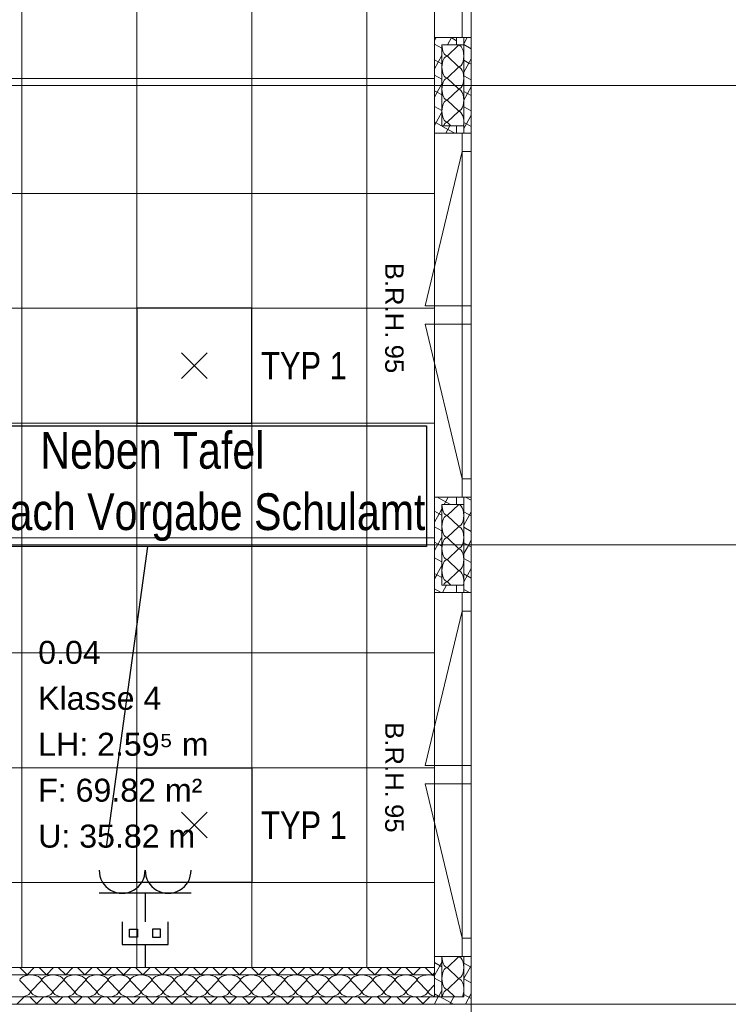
# Model space of a CAD drawing. Extents: x 1101 to 1942, y 41 to 882.
# Tile 22 of 113: x 1546 to 1623, y 189 to 297. Entities that reach past the tile are written whole.
import ezdxf
from ezdxf.lldxf.tags import DXFTag

# ---------------------------------------------------------------- set-up
doc = ezdxf.new("R2010")
doc.units = 0
doc.layers.get('0').update_dxf_attribs({"lineweight": 13})
for name, color, linetype, lineweight in [('Axen', 7, 'Continuous', 25), ('Beschriftung', 7, 'Continuous', 25), ('Deckenspiegel', 7, 'Continuous', 25), ('Fenster', 7, 'Continuous', 25), ('Fullfläche', 7, 'Continuous', 25), ('Räume', 7, 'Continuous', 25), ('Wände', 7, 'Continuous', 25)]:
    doc.layers.add(name, color=color, linetype=linetype, lineweight=lineweight)
for name, color, linetype, lineweight, true_color in [('BI_E_EDV', 3, 'Continuous', 25, 0x00ff00), ('BI_E_Licht', 7, 'Continuous', 25, 0xff6600), ('BI_E_Steckdosen', 1, 'Continuous', 25, 0xff0000), ('BI_E_Stromkreis', 1, 'Continuous', 25, 0xff0000)]:
    doc.layers.add(name, color=color, linetype=linetype, lineweight=lineweight, true_color=true_color)
doc.styles.get("Standard").update_dxf_attribs({"font": 'arial.ttf'})
tags = doc.linetypes.add('ALL_S25', pattern=[0.001, 0, -0.001]).pattern_tags.tags
tags[6:7] = [DXFTag(74, 4), DXFTag(75, 0), DXFTag(340, '0'), DXFTag(46, 1.0), DXFTag(50, 0.0), DXFTag(44, 0.0), DXFTag(45, 0.0)]
tags[4:5] = [DXFTag(74, 4), DXFTag(75, 0), DXFTag(340, '0'), DXFTag(46, 1.0), DXFTag(50, 0.0), DXFTag(44, 0.0), DXFTag(45, 0.0)]
tags = doc.linetypes.add('VERDECKT2_S2-A03CP7E31H', pattern=[0.0027, 0.002, -0.0007]).pattern_tags.tags
tags[6:7] = [DXFTag(74, 4), DXFTag(75, 0), DXFTag(340, '0'), DXFTag(46, 1.0), DXFTag(50, 0.0), DXFTag(44, 0.0), DXFTag(45, 0.0)]
tags[4:5] = [DXFTag(74, 4), DXFTag(75, 0), DXFTag(340, '0'), DXFTag(46, 1.0), DXFTag(50, 0.0), DXFTag(44, 0.0), DXFTag(45, 0.0)]

# ---------------------------------------------------------------- blocks, each defined once
blk = doc.blocks.new('Referenz-A03CP7E41H', base_point=(1127.79, 89.81))
at = {"layer": 'Axen', "color": 0, "linetype": 'ALL_S25', "lineweight": -2, "ltscale": 0.13}
for p, q in [((1594.7, 90.13), (1594.7, 825.65)), ((1661.82, 289.45), (1222.31, 289.45)), ((1661.81, 239.45), (1222.3, 239.45)), ((1661.8, 189.45), (1222.29, 189.45))]:
    blk.add_line(p, q, dxfattribs=at)
at = {"layer": 'Deckenspiegel', "color": 0, "lineweight": -2}
for p, q in [((1545.85, 436.95), (1545.85, 193.45)), ((1558.35, 436.95), (1558.35, 193.45)), ((1570.85, 436.95), (1570.85, 193.45)), ((1583.35, 436.95), (1583.35, 193.45)), ((1590.7, 193.45), (1590.7, 436.95)), ((1590.7, 290.2), (1476, 290.2)), ((1590.7, 277.7), (1476, 277.7)), ((1590.7, 265.2), (1476, 265.2)), ((1590.7, 252.7), (1476, 252.7)), ((1590.7, 240.2), (1476, 240.2)), ((1590.7, 227.7), (1476, 227.7)), ((1590.7, 215.2), (1476, 215.2)), ((1590.7, 202.7), (1476, 202.7)), ((1476, 193.45), (1590.7, 193.45))]:
    blk.add_line(p, q, dxfattribs=at)
at = {"layer": 'Fenster', "color": 0, "lineweight": -2}
for p, q in [((1593.7, 334.25), (1593.7, 294.65)), ((1594.7, 294.65), (1590.7, 294.65)), ((1594.7, 284.25), (1590.7, 284.25)), ((1593.7, 284.25), (1593.7, 244.65)), ((1593.7, 282.25), (1594.7, 282.25)), ((1593.7, 265.45), (1594.7, 265.45)), ((1594.7, 263.45), (1593.7, 263.45)), ((1593.7, 246.65), (1594.7, 246.65)), ((1594.7, 244.65), (1590.7, 244.65)), ((1594.7, 234.25), (1590.7, 234.25)), ((1593.7, 234.25), (1593.7, 194.65)), ((1593.7, 232.25), (1594.7, 232.25)), ((1593.7, 215.45), (1594.7, 215.45)), ((1594.7, 213.45), (1593.7, 213.45)), ((1593.7, 196.65), (1594.7, 196.65)), ((1594.7, 194.65), (1590.7, 194.65))]:
    blk.add_line(p, q, dxfattribs=at)
at = {"layer": 'Fenster', "color": 0, "linetype": 'VERDECKT2_S2-A03CP7E31H', "lineweight": -2, "ltscale": 0.13}
for p, q in [((1593.7, 282.25), (1589.7, 265.45)), ((1589.7, 265.45), (1593.7, 265.45)), ((1589.7, 263.45), (1593.7, 263.45)), ((1593.7, 246.65), (1589.7, 263.45)), ((1593.7, 232.25), (1589.7, 215.45)), ((1589.7, 215.45), (1593.7, 215.45)), ((1589.7, 213.45), (1593.7, 213.45)), ((1593.7, 196.65), (1589.7, 213.45))]:
    blk.add_line(p, q, dxfattribs=at)
at = {"layer": 'Fullfläche', "color": 0, "lineweight": -2}
for p, q in [((1590.87, 294.65), (1590.7, 294.34)), ((1590.7, 293.95), (1591.5, 293.51)), ((1593.3, 293.82), (1592.1, 292.67)), ((1592.56, 294.65), (1592.12, 293.85)), ((1592.51, 294.65), (1593.1, 294.32)), ((1594.26, 294.65), (1593.9, 293.99)), ((1593.9, 293.89), (1594.7, 293.44)), ((1591.5, 292.71), (1590.7, 291.26)), ((1592.1, 292.62), (1593.3, 291.47)), ((1590.7, 292.25), (1591.5, 291.81)), ((1593.9, 292.19), (1594.43, 291.89)), ((1594.43, 291.89), (1593.9, 290.91)), ((1594.7, 292.37), (1594.44, 291.89)), ((1594.44, 291.89), (1594.7, 291.75)), ((1590.7, 290.56), (1591.5, 290.12)), ((1593.3, 291.42), (1592.1, 290.27)), ((1593.9, 290.5), (1594.7, 290.05)), ((1591.5, 289.63), (1590.99, 288.71)), ((1592.1, 290.22), (1593.3, 289.07)), ((1590.7, 288.86), (1590.99, 288.7)), ((1590.99, 288.7), (1590.7, 288.17)), ((1590.99, 288.7), (1591.5, 288.43)), ((1593.3, 289.02), (1592.1, 287.87)), ((1594.7, 289.29), (1593.9, 287.83)), ((1593.9, 288.8), (1594.7, 288.36)), ((1592.1, 287.82), (1593.3, 286.67)), ((1590.7, 287.17), (1591.5, 286.73)), ((1591.5, 286.55), (1590.7, 285.09)), ((1593.3, 286.62), (1592.1, 285.47)), ((1593.9, 287.11), (1594.7, 286.67)), ((1594.7, 286.2), (1594.18, 285.26)), ((1590.7, 285.48), (1592.16, 284.67)), ((1592.1, 285.42), (1592.49, 285.05)), ((1592.37, 285.05), (1592.16, 284.67)), ((1593.9, 285.41), (1594.18, 285.26)), ((1594.18, 285.26), (1593.9, 284.75)), ((1594.18, 285.26), (1594.7, 284.97)), ((1592.16, 284.67), (1591.93, 284.25)), ((1592.16, 284.67), (1592.93, 284.25)), ((1591, 244.65), (1592.45, 243.85)), ((1592.2, 244.65), (1591.76, 243.85)), ((1594.08, 244.65), (1594.7, 244.31)), ((1591.5, 243.38), (1591.2, 242.84)), ((1593.3, 243.82), (1592.1, 242.67)), ((1590.7, 243.12), (1591.2, 242.84)), ((1591.2, 242.84), (1590.7, 241.92)), ((1591.2, 242.84), (1591.5, 242.68)), ((1592.1, 242.62), (1593.3, 241.47)), ((1593.9, 243.05), (1594.7, 242.61)), ((1594.7, 243.04), (1593.9, 241.58)), ((1590.7, 241.42), (1591.5, 240.98)), ((1593.3, 241.42), (1592.1, 240.27)), ((1593.9, 241.36), (1594.7, 240.92)), ((1591.5, 240.29), (1590.7, 238.84)), ((1592.1, 240.22), (1593.3, 239.07)), ((1590.7, 239.73), (1591.5, 239.29)), ((1593.3, 239.02), (1592.1, 237.87)), ((1593.9, 239.66), (1594.39, 239.39)), ((1594.39, 239.39), (1593.9, 238.5)), ((1594.7, 239.95), (1594.39, 239.4)), ((1594.39, 239.39), (1594.7, 239.23)), ((1590.7, 238.03), (1591.5, 237.59)), ((1593.9, 237.97), (1594.7, 237.53)), ((1591.5, 237.21), (1590.95, 236.21)), ((1592.1, 237.82), (1593.3, 236.67)), ((1594.7, 236.87), (1593.9, 235.41)), ((1590.7, 236.34), (1590.94, 236.2)), ((1590.94, 236.2), (1590.7, 235.76)), ((1590.95, 236.2), (1591.5, 235.9)), ((1593.3, 236.62), (1592.1, 235.47)), ((1593.9, 236.28), (1594.7, 235.84)), ((1592, 235.05), (1591.56, 234.25)), ((1592.1, 235.42), (1592.49, 235.05)), ((1593.05, 235.05), (1593.1, 235.02)), ((1590.7, 234.65), (1591.42, 234.25)), ((1593.9, 234.58), (1594.5, 234.25)), ((1591.5, 194.05), (1590.7, 192.59)), ((1590.7, 193.98), (1591.5, 193.54)), ((1593.3, 194.62), (1592.1, 193.47)), ((1546.4, 192.66), (1545.6, 193.45)), ((1546.4, 192.66), (1547.19, 193.45)), ((1548.5, 192.66), (1547.7, 193.45)), ((1548.5, 192.66), (1549.29, 193.45)), ((1550.6, 192.66), (1549.8, 193.45)), ((1550.6, 192.66), (1551.39, 193.45)), ((1552.7, 192.66), (1551.9, 193.45)), ((1552.7, 192.66), (1553.49, 193.45)), ((1554.8, 192.66), (1554, 193.45)), ((1554.8, 192.66), (1555.59, 193.45)), ((1556.9, 192.66), (1556.1, 193.45)), ((1556.9, 192.66), (1557.69, 193.45)), ((1559, 192.66), (1558.2, 193.45)), ((1559, 192.66), (1559.79, 193.45)), ((1561.1, 192.66), (1560.3, 193.45)), ((1561.1, 192.66), (1561.89, 193.45)), ((1563.2, 192.66), (1562.4, 193.45)), ((1563.2, 192.66), (1563.99, 193.45)), ((1565.3, 192.66), (1564.5, 193.45)), ((1565.3, 192.66), (1566.09, 193.45)), ((1567.4, 192.66), (1566.6, 193.45)), ((1567.4, 192.66), (1568.19, 193.45)), ((1569.5, 192.66), (1568.7, 193.45)), ((1569.5, 192.66), (1570.29, 193.45)), ((1571.6, 192.66), (1570.8, 193.45)), ((1571.6, 192.66), (1572.39, 193.45)), ((1573.7, 192.66), (1572.9, 193.45)), ((1573.7, 192.66), (1574.49, 193.45)), ((1575.8, 192.66), (1575, 193.45)), ((1575.8, 192.66), (1576.59, 193.45)), ((1577.9, 192.66), (1577.1, 193.45)), ((1577.9, 192.66), (1578.69, 193.45)), ((1580, 192.66), (1579.2, 193.45)), ((1580, 192.66), (1580.79, 193.45)), ((1582.1, 192.66), (1581.3, 193.45)), ((1582.1, 192.66), (1582.89, 193.45)), ((1584.2, 192.66), (1583.4, 193.45)), ((1584.2, 192.66), (1584.99, 193.45)), ((1586.3, 192.66), (1585.5, 193.45)), ((1586.3, 192.66), (1587.09, 193.45)), ((1588.4, 192.66), (1587.6, 193.45)), ((1588.4, 192.66), (1589.19, 193.45)), ((1590.5, 192.66), (1589.7, 193.45)), ((1592.1, 193.42), (1593.3, 192.27)), ((1593.9, 193.92), (1594.6, 193.53)), ((1594.6, 193.53), (1593.9, 192.25)), ((1594.7, 193.7), (1594.6, 193.53)), ((1594.61, 193.53), (1594.7, 193.48)), ((1545.62, 192.05), (1546.77, 190.85)), ((1546.39, 192.65), (1546.4, 192.66)), ((1546.41, 192.65), (1546.4, 192.66)), ((1546.82, 190.85), (1547.97, 192.05)), ((1548.02, 192.05), (1549.17, 190.85)), ((1548.49, 192.65), (1548.5, 192.66)), ((1548.51, 192.65), (1548.5, 192.66)), ((1549.22, 190.85), (1550.37, 192.05)), ((1550.42, 192.05), (1551.57, 190.85)), ((1550.59, 192.65), (1550.6, 192.66)), ((1550.61, 192.65), (1550.6, 192.66)), ((1551.62, 190.85), (1552.77, 192.05)), ((1552.69, 192.65), (1552.7, 192.66)), ((1552.71, 192.65), (1552.7, 192.66)), ((1552.82, 192.05), (1553.97, 190.85)), ((1554.02, 190.85), (1555.17, 192.05)), ((1554.79, 192.65), (1554.8, 192.66)), ((1554.81, 192.65), (1554.8, 192.66)), ((1555.22, 192.05), (1556.37, 190.85)), ((1556.42, 190.85), (1557.57, 192.05)), ((1556.89, 192.65), (1556.9, 192.66)), ((1556.91, 192.65), (1556.9, 192.66)), ((1557.62, 192.05), (1558.77, 190.85)), ((1558.82, 190.85), (1559.97, 192.05)), ((1558.99, 192.65), (1559, 192.66)), ((1559.01, 192.65), (1559, 192.66)), ((1560.02, 192.05), (1561.17, 190.85)), ((1561.09, 192.65), (1561.1, 192.66)), ((1561.11, 192.65), (1561.1, 192.66)), ((1561.22, 190.85), (1562.37, 192.05)), ((1562.42, 192.05), (1563.57, 190.85)), ((1563.19, 192.65), (1563.2, 192.66)), ((1563.21, 192.65), (1563.2, 192.66)), ((1563.62, 190.85), (1564.77, 192.05)), ((1564.82, 192.05), (1565.97, 190.85)), ((1565.29, 192.65), (1565.3, 192.66)), ((1565.31, 192.65), (1565.3, 192.66)), ((1566.02, 190.85), (1567.17, 192.05)), ((1567.22, 192.05), (1568.37, 190.85)), ((1567.39, 192.65), (1567.4, 192.66)), ((1567.41, 192.65), (1567.4, 192.66)), ((1568.42, 190.85), (1569.57, 192.05)), ((1569.49, 192.65), (1569.5, 192.66)), ((1569.51, 192.65), (1569.5, 192.66)), ((1569.62, 192.05), (1570.77, 190.85)), ((1570.82, 190.85), (1571.97, 192.05)), ((1571.59, 192.65), (1571.6, 192.66)), ((1571.61, 192.65), (1571.6, 192.66)), ((1572.02, 192.05), (1573.17, 190.85)), ((1573.22, 190.85), (1574.37, 192.05)), ((1573.69, 192.65), (1573.7, 192.66)), ((1573.71, 192.65), (1573.7, 192.66)), ((1574.42, 192.05), (1575.57, 190.85)), ((1575.62, 190.85), (1576.77, 192.05)), ((1575.79, 192.65), (1575.8, 192.66)), ((1575.81, 192.65), (1575.8, 192.66)), ((1576.82, 192.05), (1577.97, 190.85)), ((1577.89, 192.65), (1577.9, 192.66)), ((1577.91, 192.65), (1577.9, 192.66)), ((1578.02, 190.85), (1579.17, 192.05)), ((1579.22, 192.05), (1580.37, 190.85)), ((1579.99, 192.65), (1580, 192.66)), ((1580.01, 192.65), (1580, 192.66)), ((1580.42, 190.85), (1581.57, 192.05)), ((1581.62, 192.05), (1582.77, 190.85)), ((1582.09, 192.65), (1582.1, 192.66)), ((1582.11, 192.65), (1582.1, 192.66)), ((1582.82, 190.85), (1583.97, 192.05)), ((1584.02, 192.05), (1585.17, 190.85)), ((1584.19, 192.65), (1584.2, 192.66)), ((1584.21, 192.65), (1584.2, 192.66)), ((1585.22, 190.85), (1586.37, 192.05)), ((1586.29, 192.65), (1586.3, 192.66)), ((1586.31, 192.65), (1586.3, 192.66)), ((1586.42, 192.05), (1587.57, 190.85)), ((1587.62, 190.85), (1588.77, 192.05)), ((1588.39, 192.65), (1588.4, 192.66)), ((1588.41, 192.65), (1588.4, 192.66)), ((1588.82, 192.05), (1589.97, 190.85)), ((1590.49, 192.65), (1590.5, 192.66)), ((1590.5, 192.66), (1590.7, 192.86)), ((1590.51, 192.65), (1590.5, 192.66)), ((1590.7, 192.29), (1591.5, 191.85)), ((1593.3, 192.23), (1592.1, 191.07)), ((1593.9, 192.22), (1594.7, 191.78)), ((1590.02, 190.85), (1590.7, 191.55)), ((1591.5, 190.96), (1591.16, 190.34)), ((1592.1, 191.02), (1592.91, 190.25)), ((1545.29, 189.45), (1546.09, 190.25)), ((1547.5, 189.45), (1546.71, 190.25)), ((1547.39, 189.45), (1548.19, 190.25)), ((1549.6, 189.45), (1548.81, 190.25)), ((1549.49, 189.45), (1550.29, 190.25)), ((1551.7, 189.45), (1550.91, 190.25)), ((1551.59, 189.45), (1552.39, 190.25)), ((1553.8, 189.45), (1553.01, 190.25)), ((1553.69, 189.45), (1554.49, 190.25)), ((1555.9, 189.45), (1555.11, 190.25)), ((1555.79, 189.45), (1556.59, 190.25)), ((1558, 189.45), (1557.21, 190.25)), ((1557.89, 189.45), (1558.69, 190.25)), ((1560.1, 189.45), (1559.31, 190.25)), ((1559.99, 189.45), (1560.79, 190.25)), ((1562.2, 189.45), (1561.41, 190.25)), ((1562.09, 189.45), (1562.89, 190.25)), ((1564.3, 189.45), (1563.51, 190.25)), ((1564.19, 189.45), (1564.99, 190.25)), ((1566.4, 189.45), (1565.61, 190.25)), ((1566.29, 189.45), (1567.09, 190.25)), ((1568.5, 189.45), (1567.71, 190.25)), ((1568.39, 189.45), (1569.19, 190.25)), ((1570.6, 189.45), (1569.81, 190.25)), ((1570.49, 189.45), (1571.29, 190.25)), ((1572.7, 189.45), (1571.91, 190.25)), ((1572.59, 189.45), (1573.39, 190.25)), ((1574.8, 189.45), (1574.01, 190.25)), ((1574.69, 189.45), (1575.49, 190.25)), ((1576.9, 189.45), (1576.11, 190.25)), ((1576.79, 189.45), (1577.59, 190.25)), ((1579, 189.45), (1578.21, 190.25)), ((1578.89, 189.45), (1579.69, 190.25)), ((1581.1, 189.45), (1580.31, 190.25)), ((1580.99, 189.45), (1581.79, 190.25)), ((1583.2, 189.45), (1582.41, 190.25)), ((1583.09, 189.45), (1583.89, 190.25)), ((1585.3, 189.45), (1584.51, 190.25)), ((1585.19, 189.45), (1585.99, 190.25)), ((1587.4, 189.45), (1586.61, 190.25)), ((1587.29, 189.45), (1588.09, 190.25)), ((1589.5, 189.45), (1588.71, 190.25)), ((1589.39, 189.45), (1590.19, 190.25)), ((1590.7, 190.59), (1591.15, 190.34)), ((1591.11, 190.25), (1590.7, 189.51)), ((1591.15, 190.34), (1591.11, 190.25)), ((1591.16, 190.34), (1591.32, 190.25)), ((1591.32, 190.25), (1592.78, 189.45)), ((1592.8, 190.25), (1592.36, 189.45)), ((1593.9, 190.53), (1594.7, 190.09)), ((1594.7, 190.62), (1594.06, 189.45))]:
    blk.add_line(p, q, dxfattribs=at)
for centre, major_axis, start_param, end_param in [((1592.1, 293.85), (0, -1.18), 4.71244, 6.283185), ((1593.3, 292.65), (0, -1.18), 0, 3.141593), ((1592.1, 291.45), (0, -1.18), 3.141593, 4.712389), ((1592.1, 291.45), (0, -1.18), 4.712389, 6.283185), ((1593.3, 290.25), (0, -1.18), 0, 3.141593), ((1592.1, 289.05), (0, -1.18), 3.141593, 4.712389), ((1592.1, 289.05), (0, -1.18), 4.712389, 6.283185), ((1593.3, 287.85), (0, -1.18), 0, 3.141593), ((1592.1, 286.65), (0, -1.18), 3.141593, 4.712389), ((1592.1, 286.65), (0, -1.18), 4.712389, 6.283185), ((1593.3, 285.45), (0, -1.18), 1.223718, 3.141593), ((1592.1, 284.25), (0, -1.18), 3.141593, 3.964206), ((1592.1, 243.85), (0, -1.18), 4.71244, 6.283185), ((1593.3, 242.65), (0, -1.18), 0, 3.141593), ((1592.1, 241.45), (0, -1.18), 3.141593, 4.712389), ((1592.1, 241.45), (0, -1.18), 4.712389, 6.283185), ((1593.3, 240.25), (0, -1.18), 0, 3.141593), ((1592.1, 239.05), (0, -1.18), 3.141593, 4.712389), ((1592.1, 239.05), (0, -1.18), 4.712389, 6.283185), ((1593.3, 237.85), (0, -1.18), 0, 3.141593), ((1592.1, 236.65), (0, -1.18), 3.141593, 4.712389), ((1592.1, 236.65), (0, -1.18), 4.712389, 6.283185), ((1593.3, 235.45), (0, -1.18), 1.223718, 3.141593), ((1592.1, 234.25), (0, -1.18), 3.141593, 3.964206), ((1592.1, 194.65), (0, -1.18), 4.712389, 6.283185), ((1593.3, 193.45), (0, -1.18), 0, 3.141593), ((1592.1, 192.25), (0, -1.18), 3.141593, 4.712389), ((1546.8, 192.05), (1.18, 0), 0, 3.141593), ((1549.2, 192.05), (1.18, 0), 0, 3.141593), ((1551.6, 192.05), (1.18, 0), 0, 3.141593), ((1554, 192.05), (1.18, 0), 0, 3.141593), ((1556.4, 192.05), (1.18, 0), 0, 3.141593), ((1558.8, 192.05), (1.18, 0), 0, 3.141593), ((1561.2, 192.05), (1.18, 0), 0, 3.141593), ((1563.6, 192.05), (1.18, 0), 0, 3.141593), ((1566, 192.05), (1.18, 0), 0, 3.141593), ((1568.4, 192.05), (1.18, 0), 0, 3.141593), ((1570.8, 192.05), (1.18, 0), 0, 3.141593), ((1573.2, 192.05), (1.18, 0), 0, 3.141593), ((1575.6, 192.05), (1.18, 0), 0, 3.141593), ((1578, 192.05), (1.18, 0), 0, 3.141593), ((1580.4, 192.05), (1.18, 0), 0, 3.141593), ((1582.8, 192.05), (1.18, 0), 0, 3.141593), ((1585.2, 192.05), (1.18, 0), 0, 3.141593), ((1587.6, 192.05), (1.18, 0), 0, 3.141593), ((1590, 192.05), (1.18, 0), 0.932702, 3.141593), ((1592.1, 192.25), (0, -1.18), 4.712389, 6.283185), ((1593.3, 191.05), (0, -1.18), 0.822641, 3.141593), ((1545.6, 190.85), (1.18, 0), 4.712389, 6.283185), ((1548, 190.85), (1.18, 0), 3.141593, 4.712389), ((1548, 190.85), (1.18, 0), 4.712389, 6.283185), ((1550.4, 190.85), (1.18, 0), 3.141593, 4.712389), ((1550.4, 190.85), (1.18, 0), 4.712389, 6.283185), ((1552.8, 190.85), (1.18, 0), 3.141593, 4.712389), ((1552.8, 190.85), (1.18, 0), 4.712389, 6.283185), ((1555.2, 190.85), (1.18, 0), 3.141593, 4.712389), ((1555.2, 190.85), (1.18, 0), 4.712389, 6.283185), ((1557.6, 190.85), (1.18, 0), 3.141593, 4.712389), ((1557.6, 190.85), (1.18, 0), 4.712389, 6.283185), ((1560, 190.85), (1.18, 0), 3.141593, 4.712389), ((1560, 190.85), (1.18, 0), 4.712389, 6.283185), ((1562.4, 190.85), (1.18, 0), 3.141593, 4.712389), ((1562.4, 190.85), (1.18, 0), 4.712389, 6.283185), ((1564.8, 190.85), (1.18, 0), 3.141593, 4.712389), ((1564.8, 190.85), (1.18, 0), 4.712389, 6.283185), ((1567.2, 190.85), (1.18, 0), 3.141593, 4.712389), ((1567.2, 190.85), (1.18, 0), 4.712389, 6.283185), ((1569.6, 190.85), (1.18, 0), 3.141593, 4.712389), ((1569.6, 190.85), (1.18, 0), 4.712389, 6.283185), ((1572, 190.85), (1.18, 0), 3.141593, 4.712389), ((1572, 190.85), (1.18, 0), 4.712389, 6.283185), ((1574.4, 190.85), (1.18, 0), 3.141593, 4.712389), ((1574.4, 190.85), (1.18, 0), 4.712389, 6.283185), ((1576.8, 190.85), (1.18, 0), 3.141593, 4.712389), ((1576.8, 190.85), (1.18, 0), 4.712389, 6.283185), ((1579.2, 190.85), (1.18, 0), 3.141593, 4.712389), ((1579.2, 190.85), (1.18, 0), 4.712389, 6.283185), ((1581.6, 190.85), (1.18, 0), 3.141593, 4.712389), ((1581.6, 190.85), (1.18, 0), 4.712389, 6.283185), ((1584, 190.85), (1.18, 0), 3.141593, 4.712389), ((1584, 190.85), (1.18, 0), 4.712389, 6.283185), ((1586.4, 190.85), (1.18, 0), 3.141593, 4.712389), ((1586.4, 190.85), (1.18, 0), 4.712389, 6.283185), ((1588.8, 190.85), (1.18, 0), 3.141593, 4.712389), ((1588.8, 190.85), (1.18, 0), 4.712389, 6.283185), ((1591.2, 190.85), (1.18, 0), 3.141593, 4.273696), ((1592.1, 189.85), (0, -1.18), 3.141593, 4.365335)]:
    blk.add_ellipse(centre, major_axis=major_axis, ratio=0.5, start_param=start_param, end_param=end_param, dxfattribs=at)
at = {"layer": 'Wände', "color": 0, "lineweight": -2}
for p, q in [((1590.7, 190.25), (1590.7, 391.95)), ((1594.7, 239.45), (1594.7, 389.45)), ((1591.5, 285.05), (1591.5, 293.85)), ((1591.5, 293.85), (1593.9, 293.85)), ((1593.1, 294.65), (1593.1, 293.85)), ((1593.9, 294.65), (1593.9, 284.25)), ((1591.7, 285.05), (1591.5, 285.05)), ((1593.9, 285.05), (1591.7, 285.05)), ((1593.1, 285.05), (1593.1, 284.25)), ((1593.1, 244.65), (1593.1, 243.85)), ((1593.9, 244.65), (1593.9, 234.25)), ((1591.5, 235.05), (1591.5, 243.85)), ((1591.5, 243.85), (1593.9, 243.85)), ((1594.7, 189.45), (1594.7, 239.45)), ((1591.7, 235.05), (1591.5, 235.05)), ((1593.9, 235.05), (1591.7, 235.05)), ((1593.1, 235.05), (1593.1, 234.25)), ((1591.5, 194.65), (1591.5, 190.25)), ((1593.9, 190.25), (1593.9, 194.65)), ((1476, 193.45), (1590.7, 193.45)), ((1590.7, 192.65), (1476, 192.65)), ((1476, 190.25), (1593.9, 190.25)), ((1470, 189.45), (1594.7, 189.45))]:
    blk.add_line(p, q, dxfattribs=at)
at = {"layer": 'Beschriftung', "color": 0, "lineweight": -2, "char_height": 2, "attachment_point": 1, "rotation": 270}
for s, insert in [('{\\fArial;B.R.H.}', (1587.34, 270.15)), ('{\\fArial;95}', (1587.34, 261.24)), ('{\\fArial;B.R.H.}', (1587.34, 220.15)), ('{\\fArial;95}', (1587.34, 211.24))]:
    blk.add_mtext(s, dxfattribs=dict(at, insert=insert))
at = {"layer": 'Räume', "color": 0, "lineweight": -2, "char_height": 2.5, "attachment_point": 1, "rotation": 359.9932}
for s, insert in [('{\\fArial;0.04}', (1547.61, 229)), ('{\\fArial;Klasse 4}', (1547.61, 224)), ('{\\fArial;LH: 2.59⁵ m}', (1547.61, 219)), ('{\\fArial;F: 69.82 m²}', (1547.61, 214)), ('{\\fArial;U: 35.82 m}', (1547.61, 209))]:
    blk.add_mtext(s, dxfattribs=dict(at, insert=insert))
blk = doc.blocks.new('Monitor-A03CP7FC1H', base_point=(1556.74, 193.44))
at = {"color": 0, "linetype": 'ByBlock', "lineweight": -2, "ltscale": 0.25}
for p, q in [((1556.74, 198.44), (1556.74, 195.94)), ((1561.74, 195.94), (1561.74, 198.44)), ((1557.55, 197.63), (1558.42, 197.63)), ((1557.55, 196.75), (1557.55, 197.63)), ((1558.42, 197.63), (1558.42, 196.75)), ((1560.92, 197.63), (1560.05, 197.63)), ((1560.05, 197.63), (1560.05, 196.75)), ((1560.92, 196.75), (1560.92, 197.63)), ((1558.42, 196.75), (1557.55, 196.75)), ((1560.05, 196.75), (1560.92, 196.75)), ((1556.74, 195.94), (1561.74, 195.94)), ((1559.24, 195.94), (1559.24, 193.44))]:
    blk.add_line(p, q, dxfattribs=at)
blk = doc.blocks.new('Steckdose_ 2-fach-A03CP7FM1H', base_point=(1554.24, 198.44))
at = {"color": 0, "lineweight": -2}
for p, q in [((1564.24, 201.54), (1554.24, 201.54)), ((1559.24, 201.54), (1559.24, 198.44))]:
    blk.add_line(p, q, dxfattribs=at)
for centre in [(1556.74, 204.04), (1561.74, 204.04)]:
    blk.add_ellipse(centre, major_axis=(-2.5, 0), ratio=1, start_param=0, end_param=3.141593, dxfattribs=at)
blk = doc.blocks.new('Polygon-A03CP7FQ1H', base_point=(1529.2, 239.26))
at = {"color": 0, "linetype": 'ByBlock', "lineweight": -2, "ltscale": 0.25}
for p, q in [((1529.2, 239.26), (1529.2, 252.39)), ((1529.2, 252.39), (1589.85, 252.39)), ((1589.85, 252.39), (1589.85, 239.26)), ((1589.85, 239.26), (1529.2, 239.26))]:
    blk.add_line(p, q, dxfattribs=at)
blk = doc.blocks.new('RZB Sidelite ECO 30W-A03CP7S81H', base_point=(1558.35, 252.7))
at = {"color": 0, "lineweight": -2}
for p, q in [((1570.85, 265.2), (1558.35, 265.2)), ((1558.35, 265.2), (1558.35, 252.7)), ((1570.85, 252.7), (1570.85, 265.2)), ((1563.2, 257.55), (1566, 260.35)), ((1563.2, 260.35), (1566, 257.55)), ((1558.35, 252.7), (1570.85, 252.7))]:
    blk.add_line(p, q, dxfattribs=at)
blk = doc.blocks.new('RZB Sidelite ECO 30W-A03CP7SQ1H', base_point=(1558.35, 202.7))
at = {"color": 0, "lineweight": -2}
for p, q in [((1558.35, 202.7), (1558.35, 215.2)), ((1558.35, 215.2), (1570.85, 215.2)), ((1570.85, 215.2), (1570.85, 202.7)), ((1566, 207.55), (1563.2, 210.35)), ((1566, 210.35), (1563.2, 207.55)), ((1570.85, 202.7), (1558.35, 202.7))]:
    blk.add_line(p, q, dxfattribs=at)

msp = doc.modelspace()

# ---------------------------------------------------------------- linework, layer by layer
at = {"layer": 'BI_E_Stromkreis', "ltscale": 0.25}
msp.add_line((1555.03, 206.54), (1559.52, 239.26), dxfattribs=at)

# ---------------------------------------------------------------- block references
at = {"color": 251, "lineweight": 13, "ltscale": 0.13, "true_color": 0x5f5f5f}
msp.add_blockref('Referenz-A03CP7E41H', (1127.79, 89.81), dxfattribs=at)
at = {"layer": 'BI_E_EDV', "ltscale": 0.25}
msp.add_blockref('Monitor-A03CP7FC1H', (1556.74, 193.44), dxfattribs=at)
at = {"layer": 'BI_E_Licht', "linetype": 'Continuous', "ltscale": 0.25}
for name, p in [('RZB Sidelite ECO 30W-A03CP7S81H', (1558.35, 252.7)), ('RZB Sidelite ECO 30W-A03CP7SQ1H', (1558.35, 202.7))]:
    msp.add_blockref(name, p, dxfattribs=at)
at = {"layer": 'BI_E_Steckdosen', "linetype": 'Continuous', "ltscale": 0.25}
msp.add_blockref('Steckdose_ 2-fach-A03CP7FM1H', (1554.24, 198.44), dxfattribs=at)
at = {"layer": 'BI_E_Stromkreis', "ltscale": 0.25}
msp.add_blockref('Polygon-A03CP7FQ1H', (1529.2, 239.26), dxfattribs=at)

# ---------------------------------------------------------------- texts
at = {"layer": 'BI_E_Licht', "ltscale": 0.25, "char_height": 3, "attachment_point": 1}
for insert in [(1571.85, 260.45), (1571.85, 210.45)]:
    msp.add_mtext('{\\W0.8;\\fArial;TYP 1}', dxfattribs=dict(at, insert=insert))
at = {"layer": 'BI_E_Stromkreis', "ltscale": 0.25, "char_height": 4, "attachment_point": 1}
for s, insert in [('{\\W0.8;\\fArial;Neben Tafel}', (1547.85, 251.74)), ('{\\W0.8;\\fArial;Höhe nach Vorgabe Schulamt}', (1530.08, 245.06))]:
    msp.add_mtext(s, dxfattribs=dict(at, insert=insert))

doc.saveas('drawing.dxf')
